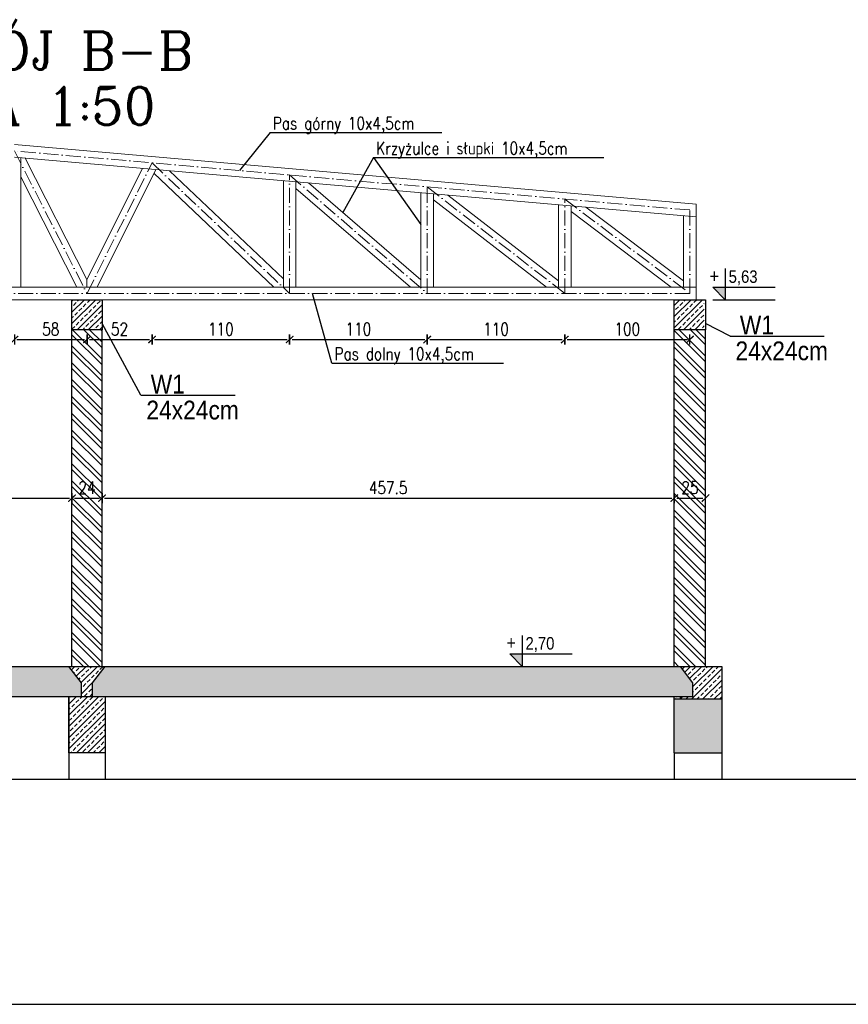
# Model space of a CAD drawing. Header units: millimetres. Extents: x -13852 to 21557, y -10038 to 8820.
# Tile 19 of 42: x 10350 to 11012, y -9880 to -9093. Entities that reach past the tile are written whole.
import ezdxf
from ezdxf.enums import TextEntityAlignment as Align
from ezdxf.lldxf.tags import DXFTag

# ---------------------------------------------------------------- set-up
doc = ezdxf.new("R2010")
doc.units = ezdxf.units.MM
doc.linetypes.add('ACAD_ISO10W100', pattern=[18, 12, -3, 0, -3])
for name, color, linetype in [('1', 2, 'Continuous'), ('2', 6, 'DASH'), ('5-opis_slupy', 112, 'Continuous'), ('DIM', 243, 'Continuous')]:
    doc.layers.add(name, color=color, linetype=linetype)
doc.layers.add('A-izolacja', color=7, linetype='Continuous', lineweight=9, true_color=0x4775ff)
doc.layers.add('S_KRESKOWANIE_SC_ISTN', color=7, linetype='Continuous', lineweight=0, true_color=0x878787)
for name, color, linetype, lineweight in [('A-konstrukcja-drewno', 134, 'Continuous', 18), ('A-konstrukcja-żelbet', 130, 'Continuous', 30), ('A-kreskowanie', 253, 'Continuous', 0), ('A-opis', 130, 'Continuous', 9), ('A_SCIANA_ISTN', 253, 'Continuous', 25)]:
    doc.layers.add(name, color=color, linetype=linetype, lineweight=lineweight)
doc.styles.add('adam', font='arial.ttf', dxfattribs={"height": 15})
doc.styles.add('MSE-050', font='romans.shx', dxfattribs={"width": 0.8, "height": 10})
doc.styles.add('NAGLOWKI', font='COMPLEX.shx')
doc.styles.get("Standard").update_dxf_attribs({"font": 'arial.ttf'})
tags = doc.linetypes.add('DASH', pattern=[15, 10, -5]).pattern_tags.tags
tags[6:7] = [DXFTag(74, 4), DXFTag(75, 0), DXFTag(340, '0'), DXFTag(46, 0.0), DXFTag(50, 0.0), DXFTag(44, 0.0), DXFTag(45, 0.0)]
tags[4:5] = [DXFTag(74, 4), DXFTag(75, 0), DXFTag(340, '0'), DXFTag(46, 0.0), DXFTag(50, 0.0), DXFTag(44, 0.0), DXFTag(45, 0.0)]
doc.dimstyles.new('MSE-050', dxfattribs={"dimtxt": 10, "dimasz": 2, "dimexe": 1.5, "dimexo": 15, "dimgap": 0.7, "dimtad": 0, "dimdec": 1, "dimrnd": 0.5, "dimdsep": 46, "dimtxsty": 'MSE-050', "dimblk": 'T1', "dimcen": -0.45, "dimse1": 1, "dimse2": 1, "dimclrd": 243, "dimclre": 243, "dimclrt": 52, "dimadec": 1, "dimazin": 2, "dimtfac": 0.3333, "dimtdec": 1, "dimtix": 1, "dimtmove": 2, "dimatfit": 3, "dimldrblk": 'strzalka', "dimfxl": 0, "dimtvp": 0.8333, "dimtolj": 1, "dimarcsym": 0})
pattern_1 = [(45, (-10365.261, -9102.342), (-4.490128, 4.490128), []), (45, (-10360.771, -9102.342), (-4.490128, 4.490128), [3.175, -1.5875])]
pattern_2 = [(315, (-24586.242, 5485.808), (6.735192, 6.735192), []), (315, (-24586.242, 5481.318), (6.735192, 6.735192), [])]
pattern_3 = [(45, (-33574.527, 3632.5216), (-4.4901281, 4.4901281), []), (45, (-33570.0366, 3632.5216), (-4.4901281, 4.4901281), [3.175, -1.5875])]

# ---------------------------------------------------------------- blocks, each defined once
blk = doc.blocks.new('kota ____')
blk.add_hatch(color=4).paths.add_polyline_path([(0, 20), (-19.7, 20), (0, 0)])
at = {"color": 4}
blk.add_line((-19.7, 0), (79.8, 0), dxfattribs=at)
blk.add_lwpolyline([(0, 49.6), (0, 0), (-19.7, 20), (79.8, 20)], dxfattribs=at)
at = {"color": 4, "width": 0.85}
blk.add_attdef('ZNAK', text='', height=20, dxfattribs=at).set_placement((-9.8, 26.9), align=Align.RIGHT)
blk.add_attdef('RZEDNA', (5.5, 26.9), '', height=20, dxfattribs=at)
blk = doc.blocks.new('T1')
at = {"color": 243}
blk.add_line((0, -2.04), (0, 1.96), dxfattribs=at)
at = {"color": 243, "const_width": 0.5}
blk.add_lwpolyline([(-1.5, -1.44), (1.5, 1.44)], dxfattribs=at)
blk = doc.blocks.new('*D3438')
at = {"layer": 'Defpoints', "color": 0}
for p in [(10345.73, -9290.09), (10403.73, -9311.97), (10403.73, -9348.81)]:
    blk.add_point(p, dxfattribs=at)
at = {"layer": 'DIM', "color": 243, "lineweight": -2, "ltscale": 1.4}
blk.add_line((10347.73, -9348.81), (10401.73, -9348.81), dxfattribs=at)
at = {"layer": 'DIM', "color": 243, "linetype": 'ByBlock', "lineweight": -2, "xscale": 2, "yscale": 2, "zscale": 2, "rotation": 180}
blk.add_blockref('T1', (10345.73, -9348.81), dxfattribs=at)
at = {"layer": 'DIM', "color": 243, "linetype": 'ByBlock', "lineweight": -2, "xscale": 2, "yscale": 2, "zscale": 2}
blk.add_blockref('T1', (10403.73, -9348.81), dxfattribs=at)
at = {"layer": 'DIM', "color": 52, "ltscale": 1.4, "insert": (10374.73, -9340.48), "char_height": 10, "attachment_point": 5, "style": 'MSE-050'}
blk.add_mtext('\\A1;58', dxfattribs=at)
blk = doc.blocks.new('strzalka')
at = {"color": 243}
blk.add_line((0, -0.97), (0, 0.97), dxfattribs=at)
blk.add_lwpolyline([(-2, 0, 0.733, 0, 0), (0, 0, 0, 0, 0)], format="xyseb", dxfattribs=at)
blk = doc.blocks.new('*D3439')
at = {"layer": 'Defpoints', "color": 0}
for p in [(10455.73, -9207.67), (10403.73, -9311.97), (10455.73, -9348.81)]:
    blk.add_point(p, dxfattribs=at)
at = {"layer": 'DIM', "color": 243, "lineweight": -2, "ltscale": 1.4}
blk.add_line((10405.73, -9348.81), (10453.73, -9348.81), dxfattribs=at)
at = {"layer": 'DIM', "color": 243, "linetype": 'ByBlock', "lineweight": -2, "xscale": 2, "yscale": 2, "zscale": 2, "rotation": 180}
blk.add_blockref('T1', (10403.73, -9348.81), dxfattribs=at)
at = {"layer": 'DIM', "color": 243, "linetype": 'ByBlock', "lineweight": -2, "xscale": 2, "yscale": 2, "zscale": 2}
blk.add_blockref('T1', (10455.73, -9348.81), dxfattribs=at)
at = {"layer": 'DIM', "color": 52, "ltscale": 1.4, "insert": (10429.73, -9340.48), "char_height": 10, "attachment_point": 5, "style": 'MSE-050'}
blk.add_mtext('\\A1;52', dxfattribs=at)
blk = doc.blocks.new('*D3440')
at = {"layer": 'Defpoints', "color": 0}
for p in [(10455.73, -9207.67), (10565.73, -9311.97), (10565.73, -9348.81)]:
    blk.add_point(p, dxfattribs=at)
at = {"layer": 'DIM', "color": 243, "lineweight": -2, "ltscale": 1.4}
blk.add_line((10457.73, -9348.81), (10563.73, -9348.81), dxfattribs=at)
at = {"layer": 'DIM', "color": 243, "linetype": 'ByBlock', "lineweight": -2, "xscale": 2, "yscale": 2, "zscale": 2, "rotation": 180}
blk.add_blockref('T1', (10455.73, -9348.81), dxfattribs=at)
at = {"layer": 'DIM', "color": 243, "linetype": 'ByBlock', "lineweight": -2, "xscale": 2, "yscale": 2, "zscale": 2}
blk.add_blockref('T1', (10565.73, -9348.81), dxfattribs=at)
at = {"layer": 'DIM', "color": 52, "ltscale": 1.4, "insert": (10510.73, -9340.48), "char_height": 10, "attachment_point": 5, "style": 'MSE-050'}
blk.add_mtext('\\A1;110', dxfattribs=at)
blk = doc.blocks.new('*D3441')
at = {"layer": 'Defpoints', "color": 0}
for p in [(10565.73, -9311.97), (10675.73, -9311.97), (10675.73, -9348.81)]:
    blk.add_point(p, dxfattribs=at)
at = {"layer": 'DIM', "color": 243, "lineweight": -2, "ltscale": 1.4}
blk.add_line((10567.73, -9348.81), (10673.73, -9348.81), dxfattribs=at)
at = {"layer": 'DIM', "color": 243, "linetype": 'ByBlock', "lineweight": -2, "xscale": 2, "yscale": 2, "zscale": 2, "rotation": 180}
blk.add_blockref('T1', (10565.73, -9348.81), dxfattribs=at)
at = {"layer": 'DIM', "color": 243, "linetype": 'ByBlock', "lineweight": -2, "xscale": 2, "yscale": 2, "zscale": 2}
blk.add_blockref('T1', (10675.73, -9348.81), dxfattribs=at)
at = {"layer": 'DIM', "color": 52, "ltscale": 1.4, "insert": (10620.73, -9340.48), "char_height": 10, "attachment_point": 5, "style": 'MSE-050'}
blk.add_mtext('\\A1;110', dxfattribs=at)
blk = doc.blocks.new('*D3442')
at = {"layer": 'Defpoints', "color": 0}
for p in [(10675.73, -9311.97), (10785.73, -9311.97), (10785.73, -9348.81)]:
    blk.add_point(p, dxfattribs=at)
at = {"layer": 'DIM', "color": 243, "lineweight": -2, "ltscale": 1.4}
blk.add_line((10677.73, -9348.81), (10783.73, -9348.81), dxfattribs=at)
at = {"layer": 'DIM', "color": 243, "linetype": 'ByBlock', "lineweight": -2, "xscale": 2, "yscale": 2, "zscale": 2, "rotation": 180}
blk.add_blockref('T1', (10675.73, -9348.81), dxfattribs=at)
at = {"layer": 'DIM', "color": 243, "linetype": 'ByBlock', "lineweight": -2, "xscale": 2, "yscale": 2, "zscale": 2}
blk.add_blockref('T1', (10785.73, -9348.81), dxfattribs=at)
at = {"layer": 'DIM', "color": 52, "ltscale": 1.4, "insert": (10730.73, -9340.48), "char_height": 10, "attachment_point": 5, "style": 'MSE-050'}
blk.add_mtext('\\A1;110', dxfattribs=at)
blk = doc.blocks.new('*D3443')
at = {"layer": 'Defpoints', "color": 0}
for p in [(10785.73, -9311.97), (10885.73, -9311.97), (10885.73, -9348.81)]:
    blk.add_point(p, dxfattribs=at)
at = {"layer": 'DIM', "color": 243, "lineweight": -2, "ltscale": 1.4}
blk.add_line((10787.73, -9348.81), (10883.73, -9348.81), dxfattribs=at)
at = {"layer": 'DIM', "color": 243, "linetype": 'ByBlock', "lineweight": -2, "xscale": 2, "yscale": 2, "zscale": 2, "rotation": 180}
blk.add_blockref('T1', (10785.73, -9348.81), dxfattribs=at)
at = {"layer": 'DIM', "color": 243, "linetype": 'ByBlock', "lineweight": -2, "xscale": 2, "yscale": 2, "zscale": 2}
blk.add_blockref('T1', (10885.73, -9348.81), dxfattribs=at)
at = {"layer": 'DIM', "color": 52, "ltscale": 1.4, "insert": (10835.73, -9340.48), "char_height": 10, "attachment_point": 5, "style": 'MSE-050'}
blk.add_mtext('\\A1;100', dxfattribs=at)
blk = doc.blocks.new('*D3445')
at = {"layer": 'Defpoints', "color": 0}
for p in [(9818.23, -9462.09), (10391.73, -9475.53), (10391.73, -9482.7)]:
    blk.add_point(p, dxfattribs=at)
at = {"layer": 'DIM', "color": 243, "lineweight": -2, "ltscale": 1.4}
blk.add_line((9820.23, -9475.53), (10389.73, -9475.53), dxfattribs=at)
at = {"layer": 'DIM', "color": 243, "linetype": 'ByBlock', "lineweight": -2, "xscale": 2, "yscale": 2, "zscale": 2, "rotation": 180}
blk.add_blockref('T1', (9818.23, -9475.53), dxfattribs=at)
at = {"layer": 'DIM', "color": 243, "linetype": 'ByBlock', "lineweight": -2, "xscale": 2, "yscale": 2, "zscale": 2}
blk.add_blockref('T1', (10391.73, -9475.53), dxfattribs=at)
at = {"layer": 'DIM', "color": 52, "ltscale": 1.4, "insert": (10104.98, -9467.2), "char_height": 10, "attachment_point": 5, "style": 'MSE-050'}
blk.add_mtext('\\A1;573.5', dxfattribs=at)
blk = doc.blocks.new('*D3446')
at = {"layer": 'Defpoints', "color": 0}
for p in [(10415.73, -9475.53), (10391.73, -9482.7), (10415.73, -9487.72)]:
    blk.add_point(p, dxfattribs=at)
at = {"layer": 'DIM', "color": 243, "lineweight": -2, "ltscale": 1.4}
blk.add_line((10393.73, -9475.53), (10413.73, -9475.53), dxfattribs=at)
at = {"layer": 'DIM', "color": 243, "linetype": 'ByBlock', "lineweight": -2, "xscale": 2, "yscale": 2, "zscale": 2, "rotation": 180}
blk.add_blockref('T1', (10391.73, -9475.53), dxfattribs=at)
at = {"layer": 'DIM', "color": 243, "linetype": 'ByBlock', "lineweight": -2, "xscale": 2, "yscale": 2, "zscale": 2}
blk.add_blockref('T1', (10415.73, -9475.53), dxfattribs=at)
at = {"layer": 'DIM', "color": 52, "ltscale": 1.4, "insert": (10403.73, -9467.2), "char_height": 10, "attachment_point": 5, "style": 'MSE-050'}
blk.add_mtext('\\A1;24', dxfattribs=at)
blk = doc.blocks.new('*D3447')
at = {"layer": 'Defpoints', "color": 0}
for p in [(10873.23, -9475.53), (10415.73, -9487.72), (10873.23, -9494.17)]:
    blk.add_point(p, dxfattribs=at)
at = {"layer": 'DIM', "color": 243, "lineweight": -2, "ltscale": 1.4}
blk.add_line((10417.73, -9475.53), (10871.23, -9475.53), dxfattribs=at)
at = {"layer": 'DIM', "color": 243, "linetype": 'ByBlock', "lineweight": -2, "xscale": 2, "yscale": 2, "zscale": 2, "rotation": 180}
blk.add_blockref('T1', (10415.73, -9475.53), dxfattribs=at)
at = {"layer": 'DIM', "color": 243, "linetype": 'ByBlock', "lineweight": -2, "xscale": 2, "yscale": 2, "zscale": 2}
blk.add_blockref('T1', (10873.23, -9475.53), dxfattribs=at)
at = {"layer": 'DIM', "color": 52, "ltscale": 1.4, "insert": (10644.48, -9467.2), "char_height": 10, "attachment_point": 5, "style": 'MSE-050'}
blk.add_mtext('\\A1;457.5', dxfattribs=at)
blk = doc.blocks.new('*D3448')
at = {"layer": 'Defpoints', "color": 0}
for p in [(10898.23, -9475.53), (10873.23, -9494.17), (10898.23, -9494.17)]:
    blk.add_point(p, dxfattribs=at)
at = {"layer": 'DIM', "color": 243, "lineweight": -2, "ltscale": 1.4}
blk.add_line((10875.23, -9475.53), (10896.23, -9475.53), dxfattribs=at)
at = {"layer": 'DIM', "color": 243, "linetype": 'ByBlock', "lineweight": -2, "xscale": 2, "yscale": 2, "zscale": 2, "rotation": 180}
blk.add_blockref('T1', (10873.23, -9475.53), dxfattribs=at)
at = {"layer": 'DIM', "color": 243, "linetype": 'ByBlock', "lineweight": -2, "xscale": 2, "yscale": 2, "zscale": 2}
blk.add_blockref('T1', (10898.23, -9475.53), dxfattribs=at)
at = {"layer": 'DIM', "color": 52, "ltscale": 1.4, "insert": (10885.73, -9467.2), "char_height": 10, "attachment_point": 5, "style": 'MSE-050'}
blk.add_mtext('\\A1;25', dxfattribs=at)
blk = doc.blocks.new('*D3450')
at = {"layer": 'Defpoints', "color": 0}
for p in [(9905.73, -9236.55), (9855.29, -9301.12), (9805.73, -9311.97), (9805.73, -9311.97), (10885.73, -9311.97)]:
    blk.add_point(p, dxfattribs=at)
at = {"layer": 'DIM', "color": 243, "lineweight": -2, "ltscale": 1.4}
blk.add_arc((9805.73, -9311.97), 50.74, 2.25854, 34.76678, dxfattribs=at)
at = {"layer": 'DIM', "color": 243, "linetype": 'ByBlock', "lineweight": -2, "xscale": 2, "yscale": 2, "zscale": 2}
for p, rotation in [((9846.24, -9281.42), 125.896046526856), ((9856.47, -9311.97), 271.1292699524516)]:
    blk.add_blockref('T1', p, dxfattribs=dict(at, rotation=rotation))
at = {"layer": 'DIM', "color": 52, "ltscale": 1.4, "insert": (9861.74, -9293.21), "char_height": 10, "attachment_point": 5, "rotation": 288.51266, "style": 'MSE-050'}
blk.add_mtext('\\A1;37%%d', dxfattribs=at)
blk = doc.blocks.new('*D3451')
at = {"layer": 'Defpoints', "color": 0}
for p in [(10015.73, -9226.92), (9959.39, -9300), (9805.73, -9311.97), (9905.73, -9311.97), (10885.73, -9311.97)]:
    blk.add_point(p, dxfattribs=at)
at = {"layer": 'DIM', "color": 243, "lineweight": -2, "ltscale": 1.4}
blk.add_arc((9905.73, -9311.97), 54.98, 2.0843, 35.62574, dxfattribs=at)
at = {"layer": 'DIM', "color": 243, "linetype": 'ByBlock', "lineweight": -2, "xscale": 2, "yscale": 2, "zscale": 2}
for p, rotation in [((9949.22, -9278.34), 126.6678894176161), ((9960.71, -9311.97), 271.0421512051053)]:
    blk.add_blockref('T1', p, dxfattribs=dict(at, rotation=rotation))
at = {"layer": 'DIM', "color": 52, "ltscale": 1.4, "insert": (9965.64, -9291.51), "char_height": 10, "attachment_point": 5, "rotation": 288.85502, "style": 'MSE-050'}
blk.add_mtext('\\A1;37.7%%d', dxfattribs=at)

msp = doc.modelspace()

# ---------------------------------------------------------------- hatches: boundary and pattern name
at = {"layer": 'A-kreskowanie', "lineweight": 9}
h = msp.add_hatch(dxfattribs=at)
h.set_pattern_fill('ANSI33', color=256)
h.set_pattern_definition(pattern_3)
h.paths.add_polyline_path([(10415.726, -9316.97), (10391.726, -9316.97), (10391.726, -9340.97), (10415.726, -9340.97)])
h = msp.add_hatch(dxfattribs=at)
h.set_pattern_fill('ANSI33', color=256)
h.set_pattern_definition(pattern_3)
h.paths.add_polyline_path([(10897.226, -9316.97), (10873.226, -9316.97), (10873.226, -9340.97), (10897.226, -9340.97)])
at = {"layer": 'A-kreskowanie', "lineweight": 5}
h = msp.add_hatch(dxfattribs=at)
h.set_pattern_fill('ANSI32', color=256, angle=270)
h.set_pattern_definition(pattern_2)
h.paths.add_polyline_path([(10415.726, -9340.97), (10391.726, -9340.97), (10391.726, -9609.97), (10415.726, -9609.97)])
h = msp.add_hatch(dxfattribs=at)
h.set_pattern_fill('ANSI32', color=256, angle=270)
h.set_pattern_definition(pattern_2)
h.paths.add_polyline_path([(10898.226, -9340.97), (10873.226, -9340.97), (10873.226, -9609.97), (10898.226, -9609.97)])
at = {"layer": 'A_SCIANA_ISTN'}
h = msp.add_hatch(dxfattribs=at)
h.set_pattern_fill('ANSI33', color=256)
h.set_pattern_definition([(45, (-24593.242, 5063.5216), (-4.4901281, 4.4901281), []), (45, (-24588.752, 5063.5216), (-4.4901281, 4.4901281), [3.175, -1.5875])])
h.paths.add_polyline_path([(10418.226, -9609.97), (10389.226, -9609.97), (10399.226, -9623.207), (10399.226, -9633.97), (10408.226, -9633.97), (10408.226, -9623.207)])
h = msp.add_hatch(dxfattribs=at)
h.set_pattern_fill('ANSI33', color=256)
h.set_pattern_definition(pattern_1)
h.paths.add_polyline_path([(10911.226, -9609.97), (10878.226, -9609.97), (10888.226, -9623.207), (10888.226, -9633.97), (10873.226, -9633.97), (10873.226, -9635.97), (10911.226, -9635.97)])
h = msp.add_hatch(dxfattribs=at)
h.set_pattern_fill('ANSI33', color=256)
h.set_pattern_definition(pattern_1)
h.paths.add_polyline_path([(10418.226, -9633.97), (10389.226, -9633.97), (10389.226, -9678.97), (10418.226, -9678.97)])
at = {"layer": 'S_KRESKOWANIE_SC_ISTN', "transparency": 33554559}
h = msp.add_hatch(color=256, dxfattribs=at)
h.dxf.hatch_style = 1
h.paths.add_polyline_path([(10399.226, -9623.207), (10389.226, -9609.97), (9811.226, -9609.97), (9809.226, -9609.97), (9799.226, -9623.207), (9799.226, -9633.97), (10399.226, -9633.97)])
h = msp.add_hatch(color=256, dxfattribs=at)
h.dxf.hatch_style = 1
h.paths.add_polyline_path([(10878.226, -9609.97), (10418.226, -9609.97), (10408.226, -9623.207), (10408.226, -9633.97), (10888.226, -9633.97), (10888.226, -9623.207)])
h = msp.add_hatch(color=256, dxfattribs=at)
h.dxf.hatch_style = 1
h.paths.add_polyline_path([(10911.226, -9635.97), (10873.226, -9635.97), (10873.226, -9678.97), (10911.226, -9678.97)])

# ---------------------------------------------------------------- linework, layer by layer
at = {"layer": '2'}
msp.add_line((9641.924, -9700.086), (11106.734, -9700.086), dxfattribs=at)
at = {"layer": 'A-izolacja'}
msp.add_line((10890.726, -9268.905), (10890.726, -9316.97), dxfattribs=at)
at = {"layer": 'A-konstrukcja-drewno', "lineweight": 9}
for p, q in [((10890.726, -9240.713), (10345.726, -9193.031)), ((10345.726, -9203.069), (10890.726, -9250.751)), ((10403.68, -9300.858), (10447.975, -9212.015)), ((10411.806, -9306.97), (10458.682, -9212.952)), ((10457.187, -9215.95), (10553.186, -9306.97)), ((10469.564, -9213.904), (10560.726, -9300.339)), ((10560.726, -9306.97), (10560.726, -9221.88)), ((10570.726, -9306.97), (10570.726, -9222.754)), ((10570.726, -9228.198), (10662.252, -9306.97)), ((10580.75, -9223.631), (10670.726, -9301.07)), ((10670.726, -9306.97), (10670.726, -9231.941)), ((10680.726, -9306.97), (10680.726, -9232.378)), ((10692.264, -9233.388), (10780.726, -9301.784)), ((10680.726, -9237.108), (10771.085, -9306.97)), ((10780.726, -9306.97), (10780.726, -9241.127)), ((10790.726, -9306.97), (10790.726, -9242.002)), ((10802.647, -9243.045), (10880.726, -9301.936)), ((10890.726, -9316.97), (10890.726, -9240.713)), ((10790.726, -9246.579), (10870.794, -9306.97)), ((10880.726, -9249.876), (10880.726, -9306.97)), ((10403.68, -9300.858), (10403.68, -9306.97)), ((9800.726, -9306.97), (10890.726, -9306.97))]:
    msp.add_line(p, q, dxfattribs=at)
for points in [[(10350.726, -9203.507), (10350.726, -9306.97)], [(10354.273, -9203.817), (10403.68, -9300.858)], [(10350.726, -9218.891), (10395.57, -9306.97)], [(9795.726, -9316.97), (10895.726, -9316.97)], [(9795.726, -9316.97), (10895.726, -9316.97)]]:
    msp.add_lwpolyline(points, dxfattribs=at)
at = {"layer": 'A-konstrukcja-żelbet', "lineweight": 30}
for points in [[(10415.726, -9340.97), (10391.726, -9340.97), (10391.726, -9316.97), (10415.726, -9316.97)], [(10898.226, -9340.97), (10873.226, -9340.97), (10873.226, -9316.97), (10898.226, -9316.97)]]:
    msp.add_lwpolyline(points, close=True, dxfattribs=at)
for points in [[(10391.726, -9609.97), (10391.726, -9340.97)], [(10415.726, -9609.97), (10415.726, -9340.97)], [(10873.226, -9609.97), (10873.226, -9340.97)], [(10898.226, -9609.97), (10898.226, -9340.97)]]:
    msp.add_lwpolyline(points, dxfattribs=at)
at = {"layer": 'A-opis', "linetype": 'ACAD_ISO10W100', "lineweight": 9}
for p, q in [((10885.726, -9245.294), (10345.726, -9198.05)), ((10403.726, -9311.97), (10455.726, -9207.674)), ((10455.726, -9207.674), (10565.726, -9311.97)), ((10565.726, -9311.97), (10565.726, -9217.298)), ((10565.726, -9217.298), (10675.726, -9311.97)), ((10675.726, -9311.97), (10675.726, -9226.922)), ((10675.726, -9226.922), (10785.726, -9311.97)), ((10785.726, -9311.97), (10785.726, -9236.545)), ((10785.726, -9236.545), (10885.726, -9311.97)), ((10885.726, -9311.97), (10885.726, -9245.294)), ((9805.726, -9311.97), (10885.726, -9311.97))]:
    msp.add_line(p, q, dxfattribs=at)
msp.add_lwpolyline([(10345.726, -9198.05), (10403.726, -9311.97)], dxfattribs=at)
at = {"layer": 'A_SCIANA_ISTN'}
msp.add_line((10873.226, -9678.97), (10873.226, -9700.086), dxfattribs=at)
for points in [[(9811.226, -9609.97), (10880.226, -9609.97)], [(9818.226, -9609.97), (10911.226, -9609.97), (10911.226, -9700.086)], [(10399.226, -9633.97), (10399.226, -9623.207), (10389.226, -9609.97)], [(10408.226, -9633.97), (10408.226, -9623.207), (10418.226, -9609.97)], [(10888.226, -9633.97), (10888.226, -9623.207), (10878.226, -9609.97)], [(9799.226, -9633.97), (10888.226, -9633.97)], [(10389.226, -9633.97), (10389.226, -9700.086)], [(10418.226, -9633.97), (10418.226, -9700.086)], [(10873.226, -9678.97), (10873.226, -9633.97)], [(10873.226, -9635.97), (10911.226, -9635.97)], [(10878.226, -9635.97), (10878.226, -9633.97)], [(10873.226, -9678.97), (10911.226, -9678.97)]]:
    msp.add_lwpolyline(points, dxfattribs=at)
msp.add_lwpolyline([(10389.226, -9633.97), (10418.226, -9633.97), (10418.226, -9678.97), (10389.226, -9678.97)], close=True, dxfattribs=at)
at = {"layer": 'Defpoints'}
msp.add_line((5322.13, -9879.97), (11805.956, -9879.97), dxfattribs=at)
at = {"layer": 'DIM', "ltscale": 1.4}
for p, q in [((10550.219, -9183.497), (10525.726, -9213.798)), ((10550.219, -9183.497), (10687.319, -9183.497)), ((10632.899, -9203.438), (10608.149, -9247.213)), ((10632.899, -9203.438), (10817.053, -9203.438)), ((10632.899, -9203.438), (10670.726, -9256.95)), ((10599.513, -9367.679), (10584.008, -9311.97)), ((10599.513, -9367.679), (10736.614, -9367.679))]:
    msp.add_line(p, q, dxfattribs=at)
at = {"layer": 'DIM'}
for p, q in [((10446.833, -9393.385), (10415.726, -9335.87)), ((10917.861, -9346.062), (10898.226, -9335.87)), ((10917.861, -9346.062), (10993.189, -9346.062)), ((10446.833, -9393.385), (10522.161, -9393.385))]:
    msp.add_line(p, q, dxfattribs=at)

# ---------------------------------------------------------------- block references
ref = msp.add_blockref('kota ____', (10914.006, -9316.97), dxfattribs=dict(xscale=0.5, yscale=0.5, zscale=0.5))
ref.add_attrib('RZEDNA', '5,63', (10916.742, -9303.531), dxfattribs={"color": 4, "height": 10, "width": 0.85})
ref.add_attrib('ZNAK', '+', dxfattribs={"color": 4, "height": 11, "width": 0.85}).set_placement((10909.093, -9303.531), align=Align.RIGHT)
ref = msp.add_blockref('kota ____', (10751.603, -9609.97), dxfattribs=dict(xscale=0.5, yscale=0.5, zscale=0.5))
ref.add_attrib('RZEDNA', '2,70', (10754.339, -9596.531), dxfattribs={"color": 4, "height": 10, "width": 0.85})
ref.add_attrib('ZNAK', '+', dxfattribs={"color": 4, "height": 11, "width": 0.85}).set_placement((10746.69, -9596.531), align=Align.RIGHT)

# ---------------------------------------------------------------- texts
at = {"layer": '1', "style": 'NAGLOWKI'}
for s, p in [('PRZEKRÓJ B-B', (10164.676, -9132.948)), ('SKALA 1:50', (10222.131, -9177.15))]:
    msp.add_text(s, height=30, dxfattribs=at).set_placement(p)
at = {"layer": '5-opis_slupy', "style": 'adam', "width": 0.87}
for s, p in [('W1', (10925.662, -9344.608)), ('24x24cm', (10922.204, -9365.346)), ('W1', (10454.634, -9391.931)), ('24x24cm', (10451.177, -9412.669))]:
    msp.add_text(s, height=15, dxfattribs=at).set_placement(p)
at = {"layer": 'DIM', "color": 52, "ltscale": 1.4, "style": 'MSE-050', "width": 0.8}
for s, p in [('Pas górny 10x4,5cm', (10552.299, -9181)), ('Krzyżulce i słupki 10x4,5cm', (10634.98, -9200.942)), ('Pas dolny 10x4,5cm', (10601.594, -9365.183))]:
    msp.add_text(s, height=10, dxfattribs=at).set_placement(p)

# ---------------------------------------------------------------- dimensions: what is measured, and where the dimension line sits
at = {"layer": 'DIM', "ltscale": 1.4}
for base, p1, p2, picture, middle in [((10455.726, -9348.809), (10403.726, -9311.97), (10455.726, -9207.674), '*D3439', (10429.726, -9340.476)), ((10565.726, -9348.809), (10455.726, -9207.674), (10565.726, -9311.97), '*D3440', (10510.726, -9340.476)), ((10403.726, -9348.809), (10345.726, -9290.092), (10403.726, -9311.97), '*D3438', (10374.726, -9340.476)), ((10675.726, -9348.809), (10565.726, -9311.97), (10675.726, -9311.97), '*D3441', (10620.726, -9340.476)), ((10785.726, -9348.809), (10675.726, -9311.97), (10785.726, -9311.97), '*D3442', (10730.726, -9340.476)), ((10885.726, -9348.809), (10785.726, -9311.97), (10885.726, -9311.97), '*D3443', (10835.726, -9340.476)), ((10391.726, -9475.53), (9818.226, -9462.086), (10391.726, -9482.7), '*D3445', (10104.976, -9467.197)), ((10415.726, -9475.53), (10391.726, -9482.7), (10415.726, -9487.719), '*D3446', (10403.726, -9467.197)), ((10873.226, -9475.53), (10415.726, -9487.719), (10873.226, -9494.172), '*D3447', (10644.476, -9467.197)), ((10898.226, -9475.53), (10873.226, -9494.172), (10898.226, -9494.172), '*D3448', (10885.726, -9467.197))]:
    dim = msp.add_linear_dim(base=base, p1=p1, p2=p2, dimstyle='MSE-050', dxfattribs=at)
    dim.commit()
    dim.dimension.update_dxf_attribs({"geometry": picture, "text_midpoint": middle})
for base, line1, picture, middle in [((9959.39, -9300.004), ((10015.726, -9226.922), (9905.726, -9311.97)), '*D3451', (9965.643, -9291.508)), ((9855.294, -9301.125), ((9905.726, -9236.545), (9805.726, -9311.97)), '*D3450', (9861.743, -9293.213))]:
    dim = msp.add_angular_dim_2l(base=base, line1=line1, line2=((9805.726, -9311.97), (10885.726, -9311.97)), dimstyle='MSE-050', dxfattribs=at)
    dim.commit()
    dim.dimension.update_dxf_attribs({"geometry": picture, "text_midpoint": middle})

doc.saveas('drawing.dxf')
